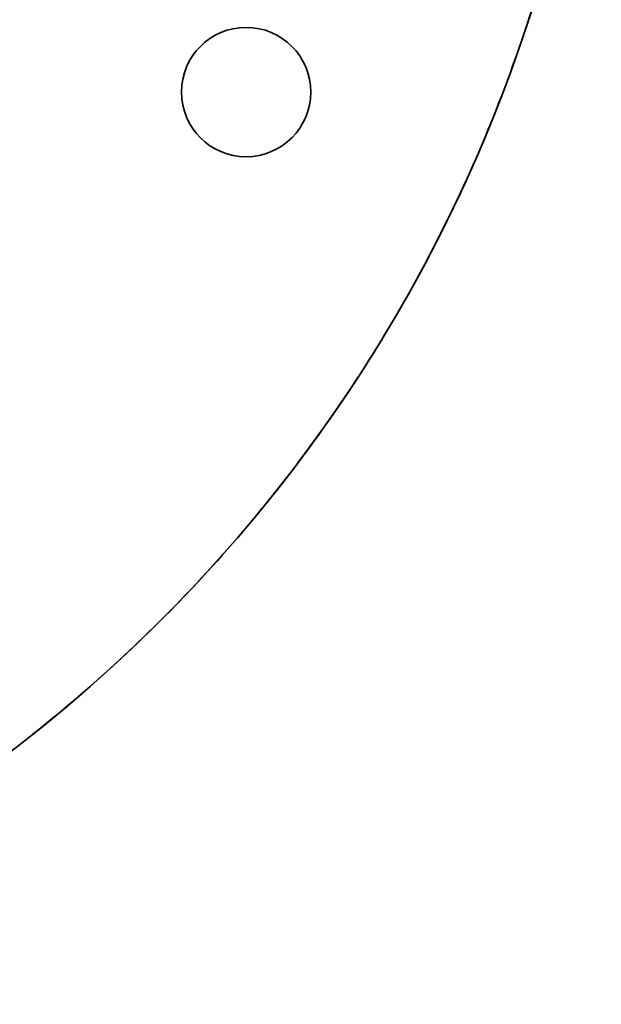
# Model space of a CAD drawing. Header units: millimetres. Extents: x 0 to 7128, y 0 to 5040.
# Tile 44 of 93: x 1224 to 1247, y 2806 to 2845. Entities that reach past the tile are written whole.
import ezdxf

# ---------------------------------------------------------------- set-up
doc = ezdxf.new("R2010")
doc.units = ezdxf.units.MM
doc.header["$LTSCALE"] = 12
doc.layers.add('Spigoli visibili(ISO)', color=7, linetype='Continuous', lineweight=35)

msp = doc.modelspace()

# ---------------------------------------------------------------- linework, layer by layer
at = {"layer": 'Spigoli visibili(ISO)'}
msp.add_circle((1232.7183, 2842.4388), 2.6, dxfattribs=at)
for centre, radius, start, end in [((1186.6778, 2863.9078), 60.325, 285.46601, 74.53399), ((1186.6778, 2863.9078), 60.325, 285.46601, 74.53399), ((1232.7183, 2842.4388), 2.6, 180, 0)]:
    msp.add_arc(centre, radius, start, end, dxfattribs=at)
msp.add_open_spline([(1219.9525, 2813.5898), (1220.1349, 2813.7104), (1220.3167, 2813.832), (1220.4978, 2813.9547), (1221.8523, 2814.8718), (1223.1674, 2815.8423), (1224.443, 2816.8664), (1225.7186, 2817.8904), (1226.9505, 2818.9646), (1228.1387, 2820.0889), (1229.3269, 2821.2132), (1230.4675, 2822.3838), (1231.5605, 2823.6009), (1232.6535, 2824.8179), (1233.6953, 2826.0774), (1234.6858, 2827.3791), (1235.6763, 2828.6809), (1236.6123, 2830.0208), (1237.4938, 2831.3987), (1238.3753, 2832.7766), (1239.1994, 2834.1881), (1239.9661, 2835.6331), (1240.7328, 2837.078), (1241.4396, 2838.5518), (1242.0864, 2840.0543), (1242.7332, 2841.5568), (1243.318, 2843.083), (1243.8406, 2844.6331), (1244.3633, 2846.1832), (1244.8222, 2847.7519), (1245.2172, 2849.3392), (1245.6123, 2850.9266), (1245.9422, 2852.5274), (1246.207, 2854.1416), (1246.3692, 2855.1302), (1246.5067, 2856.1219), (1246.6194, 2857.1166)], degree=3, knots=[26.8170523, 26.8170523, 26.8170523, 26.8170523, 27.7447228, 27.7447228, 27.7447228, 34.6809035, 34.6809035, 34.6809035, 41.6170842, 41.6170842, 41.6170842, 48.5532649, 48.5532649, 48.5532649, 55.4894456, 55.4894456, 55.4894456, 62.4256264, 62.4256264, 62.4256264, 69.3618071, 69.3618071, 69.3618071, 76.2979878, 76.2979878, 76.2979878, 83.2341685, 83.2341685, 83.2341685, 90.1703492, 90.1703492, 90.1703492, 97.1065299, 97.1065299, 97.1065299, 101.3547302, 101.3547302, 101.3547302, 101.3547302], dxfattribs=at)

doc.saveas('drawing.dxf')
